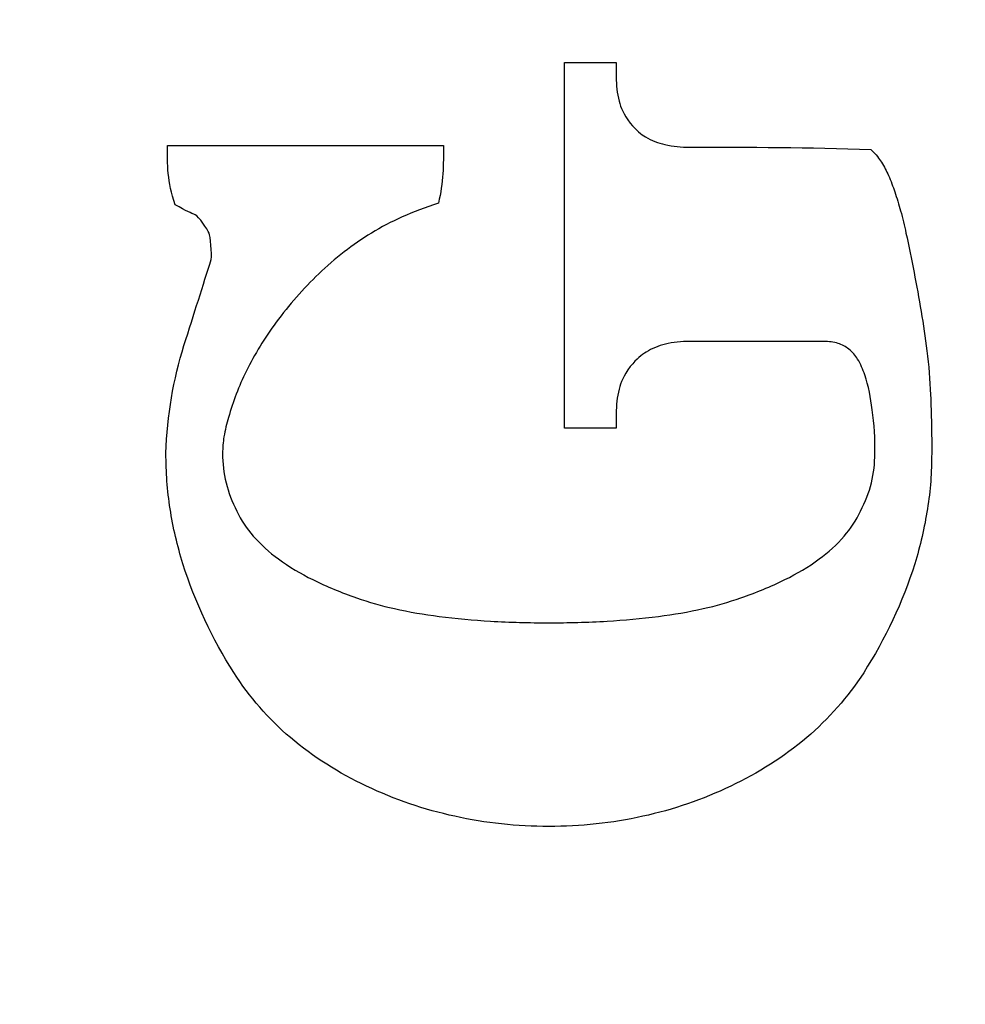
# Model space of a CAD drawing. Extents: x 68 to 125, y 76 to 211.
# Tile 26 of 89: x 78.83 to 81.13, y 130.35 to 132.75. Entities that reach past the tile are written whole.
import ezdxf

# ---------------------------------------------------------------- set-up
doc = ezdxf.new("R2010")
doc.units = 0
doc.layers.add('MAKE2D___U_53EF_U_89C1_U_0', color=7, linetype='CONTINUOUS')

# ---------------------------------------------------------------- blocks, each defined once
blk = doc.blocks.new('BLOCK_5')
at = {"layer": 'MAKE2D___U_53EF_U_89C1_U_0'}
blk.add_open_spline([(79.2941, 132.2279), (79.2974, 132.2207), (79.3014, 132.1771), (79.2992, 132.1639), (79.2797, 132.1019), (79.2575, 132.0317), (79.2329, 131.9539), (79.2071, 131.8725), (79.1923, 131.7839), (79.1891, 131.6921), (79.1891, 131.6464), (79.1923, 131.6012), (79.1994, 131.5566), (79.2063, 131.5111), (79.2169, 131.4663), (79.2305, 131.4224), (79.2595, 131.3292), (79.3024, 131.2405), (79.3541, 131.1578), (79.392, 131.0986), (79.4386, 131.0453), (79.4918, 130.9998), (79.5475, 130.9522), (79.6106, 130.9131), (79.6769, 130.8816), (79.7453, 130.8489), (79.8177, 130.8243), (79.8919, 130.8081), (79.9668, 130.7914), (80.0437, 130.7835), (80.1208, 130.7835), (80.1976, 130.7835), (80.2745, 130.7914), (80.3496, 130.8081), (80.4233, 130.8243), (80.4952, 130.8489), (80.5637, 130.8816), (80.6297, 130.9131), (80.6925, 130.9523), (80.7482, 130.9998), (80.8016, 131.0454), (80.8487, 131.0986), (80.8869, 131.1576), (80.9391, 131.2404), (80.9822, 131.3292), (81.011, 131.4224), (81.0246, 131.4663), (81.0349, 131.5111), (81.0421, 131.5566), (81.0455, 131.5789), (81.0485, 131.6013), (81.0499, 131.6238), (81.0517, 131.6464), (81.0522, 131.6689), (81.0524, 131.6915), (81.0527, 131.7391), (81.0517, 131.7868), (81.0495, 131.8343), (81.048, 131.8702), (81.0455, 131.9059), (81.0406, 131.9415), (81.0327, 132.0053), (81.0216, 132.0687), (81.0095, 132.132), (81.0034, 132.164), (80.997, 132.1959), (80.9898, 132.2279), (80.9859, 132.2458), (80.9815, 132.2639), (80.9768, 132.2818), (80.9726, 132.2974), (80.9676, 132.313), (80.9625, 132.3282), (80.9581, 132.3415), (80.9529, 132.3547), (80.9475, 132.3676), (80.9423, 132.3786), (80.9369, 132.3897), (80.9302, 132.4001), (80.9246, 132.4093), (80.9179, 132.4182), (80.9047, 132.4315), (80.754, 132.4369), (80.6086, 132.4369), (80.4632, 132.4369), (80.4432, 132.4369), (80.4228, 132.4385), (80.4033, 132.4432), (80.3868, 132.4471), (80.3708, 132.4533), (80.3563, 132.4619), (80.3449, 132.4685), (80.3349, 132.4769), (80.3183, 132.4953), (80.3023, 132.5178), (80.2959, 132.5331), (80.2917, 132.5487), (80.2868, 132.5679), (80.2848, 132.5877), (80.2848, 132.6074), (80.2848, 132.6194), (80.2848, 132.6313), (80.2848, 132.6433), (80.2429, 132.6433), (80.2011, 132.6433), (80.1592, 132.6433), (80.1592, 132.3465), (80.1592, 132.0496), (80.1592, 131.7528), (80.2011, 131.7528), (80.2429, 131.7528), (80.2848, 131.7528), (80.2848, 131.7647), (80.2848, 131.7766), (80.2848, 131.7885), (80.2848, 131.8086), (80.2868, 131.8287), (80.2917, 131.8481), (80.2961, 131.8643), (80.3025, 131.88), (80.319, 131.9032), (80.3356, 131.9224), (80.3459, 131.931), (80.3575, 131.9382), (80.3718, 131.947), (80.3878, 131.9533), (80.4043, 131.9574), (80.4233, 131.9622), (80.4432, 131.9639), (80.4632, 131.9639), (80.5722, 131.9639), (80.6813, 131.9639), (80.7903, 131.9639), (80.8021, 131.9639), (80.8137, 131.9628), (80.8248, 131.9592), (80.8341, 131.9561), (80.843, 131.9514), (80.8509, 131.9453), (80.8593, 131.9385), (80.8665, 131.9302), (80.8721, 131.921), (80.8797, 131.9092), (80.8849, 131.8963), (80.8894, 131.883), (80.8987, 131.8554), (80.9041, 131.8267), (80.9078, 131.7977), (80.9125, 131.7625), (80.9152, 131.727), (80.9142, 131.6915), (80.9137, 131.6673), (80.9118, 131.6431), (80.9058, 131.6198), (80.9002, 131.5964), (80.8911, 131.5736), (80.8791, 131.5513), (80.8686, 131.5286), (80.8551, 131.5084), (80.8395, 131.4902), (80.8216, 131.4692), (80.8012, 131.4509), (80.7787, 131.4346), (80.7526, 131.4153), (80.7243, 131.3988), (80.6952, 131.3842), (80.6607, 131.367), (80.6248, 131.3526), (80.5881, 131.3399), (80.5582, 131.3292), (80.5274, 131.3207), (80.4962, 131.3136), (80.4605, 131.3055), (80.4242, 131.2995), (80.3875, 131.2947), (80.3459, 131.2892), (80.3043, 131.2856), (80.2624, 131.2831), (80.2151, 131.2804), (80.1678, 131.2792), (80.1208, 131.2792), (80.0735, 131.2792), (80.0261, 131.2804), (79.9788, 131.2831), (79.937, 131.2856), (79.8953, 131.2892), (79.8537, 131.2947), (79.8172, 131.2995), (79.781, 131.3055), (79.7451, 131.3136), (79.7138, 131.3207), (79.6832, 131.3292), (79.6529, 131.3399), (79.6167, 131.3526), (79.5808, 131.3671), (79.5465, 131.3842), (79.5172, 131.3988), (79.4889, 131.4154), (79.4628, 131.4346), (79.4404, 131.451), (79.4197, 131.4693), (79.4014, 131.4903), (79.3857, 131.5085), (79.3721, 131.5288), (79.3613, 131.5513), (79.3499, 131.5735), (79.3413, 131.5964), (79.3354, 131.62), (79.3297, 131.6434), (79.3268, 131.6674), (79.327, 131.6915), (79.327, 131.7051), (79.3282, 131.7188), (79.3302, 131.7322), (79.3329, 131.7481), (79.3366, 131.7637), (79.3413, 131.7791), (79.3522, 131.8176), (79.3667, 131.8551), (79.3842, 131.8911), (79.4047, 131.9332), (79.4297, 131.973), (79.4573, 132.0107), (79.4884, 132.0529), (79.5231, 132.0925), (79.561, 132.1286), (79.6002, 132.166), (79.6428, 132.1999), (79.6894, 132.228), (79.7365, 132.2567), (79.7875, 132.2794), (79.8521, 132.3009), (79.8643, 132.3502), (79.8643, 132.3954), (79.8643, 132.4407), (79.6523, 132.4407), (79.4403, 132.4407), (79.2282, 132.4407), (79.2163, 132.4407), (79.2044, 132.4407), (79.1925, 132.4407), (79.1925, 132.3966), (79.1925, 132.3526), (79.2112, 132.2969), (79.2398, 132.2807), (79.2501, 132.2764), (79.2605, 132.2722), (79.2687, 132.269), (79.2905, 132.2359), (79.2941, 132.2279)], degree=3, knots=[0, 0, 0, 0, 1, 1, 1, 2, 2, 2, 3, 3, 3, 4, 4, 4, 5, 5, 5, 6, 6, 6, 7, 7, 7, 8, 8, 8, 9, 9, 9, 10, 10, 10, 11, 11, 11, 12, 12, 12, 13, 13, 13, 14, 14, 14, 15, 15, 15, 16, 16, 16, 17, 17, 17, 18, 18, 18, 19, 19, 19, 20, 20, 20, 21, 21, 21, 22, 22, 22, 23, 23, 23, 24, 24, 24, 25, 25, 25, 26, 26, 26, 27, 27, 27, 28, 28, 28, 29, 29, 29, 30, 30, 30, 31, 31, 31, 32, 32, 32, 33, 33, 33, 34, 34, 34, 35, 35, 35, 36, 36, 36, 37, 37, 37, 38, 38, 38, 39, 39, 39, 40, 40, 40, 41, 41, 41, 42, 42, 42, 43, 43, 43, 44, 44, 44, 45, 45, 45, 46, 46, 46, 47, 47, 47, 48, 48, 48, 49, 49, 49, 50, 50, 50, 51, 51, 51, 52, 52, 52, 53, 53, 53, 54, 54, 54, 55, 55, 55, 56, 56, 56, 57, 57, 57, 58, 58, 58, 59, 59, 59, 60, 60, 60, 61, 61, 61, 62, 62, 62, 63, 63, 63, 64, 64, 64, 65, 65, 65, 66, 66, 66, 67, 67, 67, 68, 68, 68, 69, 69, 69, 70, 70, 70, 71, 71, 71, 72, 72, 72, 73, 73, 73, 74, 74, 74, 75, 75, 75, 76, 76, 76, 77, 77, 77, 78, 78, 78, 79, 79, 79, 80, 80, 80, 81, 81, 81, 82, 82, 82, 83, 83, 83, 83], dxfattribs=at)

msp = doc.modelspace()

# ---------------------------------------------------------------- linework, layer by layer
at = {"layer": 'MAKE2D___U_53EF_U_89C1_U_0', "color": 7}
msp.add_open_spline([(76.6301, 171.8462), (76.6365, 172.0291), (76.6429, 172.212), (76.6494, 172.3949), (76.6542, 172.5318), (76.6757, 172.6201), (76.7055, 172.684), (76.7354, 172.7479), (76.7736, 172.7874), (76.8177, 172.8098), (76.9058, 172.8546), (77.0174, 172.831), (77.1463, 172.7568), (77.2752, 172.6827), (77.4214, 172.5581), (77.586, 172.3796), (77.7507, 172.201), (77.9339, 171.9685), (78.1484, 171.6443), (79.708, 169.2881), (81.2675, 166.9319), (82.827, 164.5757), (84.1082, 162.6401), (84.68, 160.7402), (84.68, 158.419), (84.68, 136.476), (84.68, 114.533), (84.68, 92.59), (84.68, 90.2689), (84.1082, 88.3689), (82.827, 86.4333), (81.2675, 84.0771), (79.708, 81.7209), (78.1484, 79.3647), (77.9339, 79.0405), (77.7507, 78.808), (77.586, 78.6295), (77.4214, 78.4509), (77.2752, 78.3263), (77.1463, 78.2522), (77.0174, 78.1781), (76.9058, 78.1544), (76.8177, 78.1992), (76.7736, 78.2216), (76.7354, 78.2612), (76.7055, 78.325), (76.6757, 78.3889), (76.6542, 78.4772), (76.6494, 78.6142), (76.6429, 78.797), (76.6365, 78.9799), (76.6301, 79.1628), (76.6301, 110.0573), (76.6301, 140.9517), (76.6301, 171.8462), (78.3748, 169.2103), (80.1195, 166.5743), (81.8642, 163.9384), (83.0127, 162.2031), (83.5253, 160.4999), (83.5253, 158.419), (83.5253, 136.476), (83.5253, 114.533), (83.5253, 92.59), (83.5253, 90.5091), (83.0127, 88.8059), (81.8642, 87.0707), (80.1195, 84.4347), (78.3748, 81.7987), (76.6301, 79.1628)], degree=3, knots=[0, 0, 0, 0, 1, 1, 1, 2, 2, 2, 3, 3, 3, 4, 4, 4, 5, 5, 5, 6, 6, 6, 7, 7, 7, 8, 8, 8, 9, 9, 9, 10, 10, 10, 11, 11, 11, 12, 12, 12, 13, 13, 13, 14, 14, 14, 15, 15, 15, 16, 16, 16, 17, 17, 17, 18, 18, 18, 19, 19, 19, 20, 20, 20, 21, 21, 21, 22, 22, 22, 23, 23, 23, 23], dxfattribs=at)

# ---------------------------------------------------------------- block references
at = {"layer": 'MAKE2D___U_53EF_U_89C1_U_0'}
msp.add_blockref('BLOCK_5', (0, 0), dxfattribs=at)

doc.saveas('drawing.dxf')
